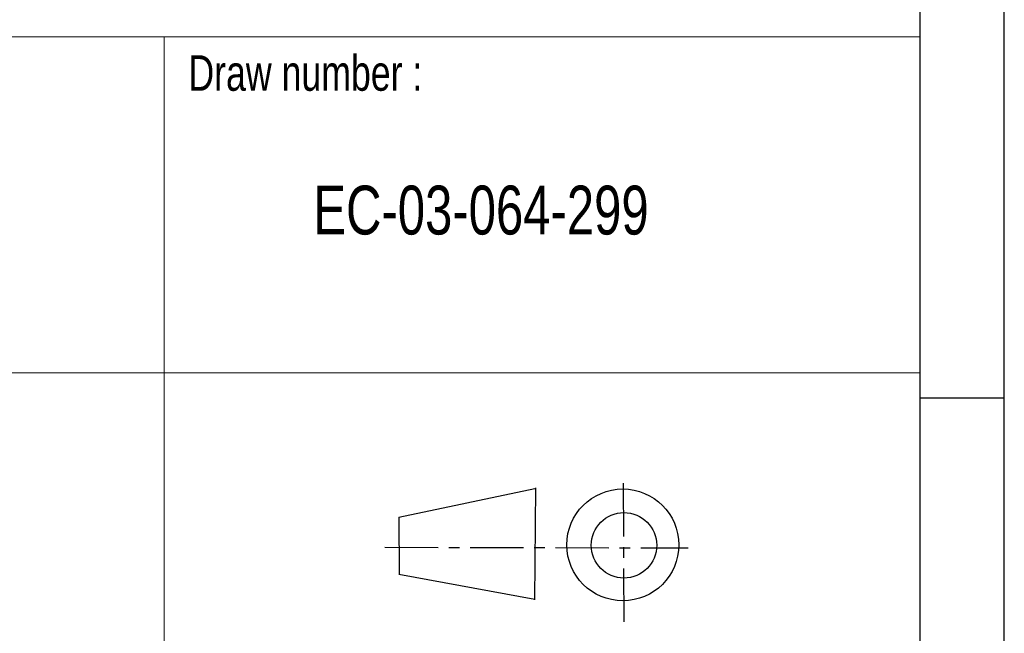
# Model space of a CAD drawing. Header units: millimetres. Extents: x 15 to 415, y 5 to 292.
# Tile 20 of 22: x 356 to 415, y 35 to 71. Entities that reach past the tile are written whole.
import ezdxf
from ezdxf.enums import TextEntityAlignment as Align

# ---------------------------------------------------------------- set-up
doc = ezdxf.new("R2010")
doc.units = ezdxf.units.MM
doc.linetypes.add('CENTER', pattern=[10.16, 6.35, -1.27, 1.27, -1.27])
doc.layers.add('FORMAT', color=7, linetype='Continuous')
doc.layers.add('SLD-0', color=179, linetype='Continuous')
doc.styles.add('SLDTEXTSTYLE1', font='TXT', dxfattribs={"width": 0.75})

# ---------------------------------------------------------------- blocks, each defined once
blk = doc.blocks.new('Bloc3')
at = {"color": 7, "linetype": 'Continuous', "lineweight": 0}
for p, q in [((550.16, 140.43), (820.16, 140.43)), ((730.16, 140.43), (730.16, 20.43)), ((820.16, 140.43), (820.16, 20.43)), ((730.16, 100.43), (550.16, 100.43)), ((730.16, 100.43), (820.16, 100.43))]:
    blk.add_line(p, q, dxfattribs=at)
at = {"layer": 'FORMAT', "color": 179, "linetype": 'Continuous'}
for p, q in [((758.11, 83.23), (774.28, 86.62)), ((774.35, 86.7), (774.26, 73.38)), ((758.09, 83.23), (758.15, 76.44)), ((774.28, 73.41), (758.11, 76.38))]:
    blk.add_line(p, q, dxfattribs=at)
for centre, radius in [((784.75, 79.92), 6.66), ((784.89, 79.87), 3.9)]:
    blk.add_circle(centre, radius, dxfattribs=at)
at = {"layer": 'SLD-0', "color": 149, "linetype": 'CENTER'}
for p, q in [((784.81, 87.27), (784.88, 70.71)), ((756.43, 79.64), (792.55, 79.57))]:
    blk.add_line(p, q, dxfattribs=at)
at = {"color": 7, "linetype": 'Continuous', "lineweight": 0, "insert": (733.05, 138.25), "char_height": 4.2333, "attachment_point": 1, "style": 'SLDTEXTSTYLE1'}
blk.add_mtext('Draw number :', dxfattribs=at)
at = {"color": 7, "linetype": 'Continuous', "lineweight": 0, "style": 'SLDTEXTSTYLE1', "width": 0.75}
for tag, height, p in [('REF_ASM', 5.82, (747.91, 115.15)), ('ECHELLE', 6.35, (592.34, 45.67)), ('REVISION', 6.35, (683.5, 45.67)), ('FORMAT', 6.35, (592.72, 25.54)), ('FOLIO', 6.35, (679.39, 25.54))]:
    blk.add_attdef(tag, text='', height=height, dxfattribs=at).set_placement(p, align=Align.BOTTOM_LEFT)
at = {"color": 7, "linetype": 'Continuous', "lineweight": 0}
blk.add_attdef('DESIGNATION', (0, 0), '', height=1, dxfattribs=at)

msp = doc.modelspace()

# ---------------------------------------------------------------- linework, layer by layer
at = {"layer": 'SLD-0', "color": 179, "linetype": 'Continuous'}
for p, q in [((415.078844, 5.21478), (415.078844, 292.21478)), ((410.078844, 10.21478), (410.078844, 287.21478)), ((410.078844, 48.71478), (415.078844, 48.71478))]:
    msp.add_line(p, q, dxfattribs=at)

# ---------------------------------------------------------------- block references
at = {"color": 7, "linetype": 'Continuous'}
ref = msp.add_blockref('Bloc3', (0, 0), dxfattribs=dict(at, xscale=0.5, yscale=0.5, zscale=0.5))
ref.add_attrib('REF_ASM', 'EC-03-064-299', dxfattribs={"color": 7, "linetype": 'Continuous', "lineweight": 0, "height": 2.91041667, "style": 'SLDTEXTSTYLE1', "width": 0.75}).set_placement((373.957454, 57.574142), align=Align.BOTTOM_LEFT)

doc.saveas('drawing.dxf')
